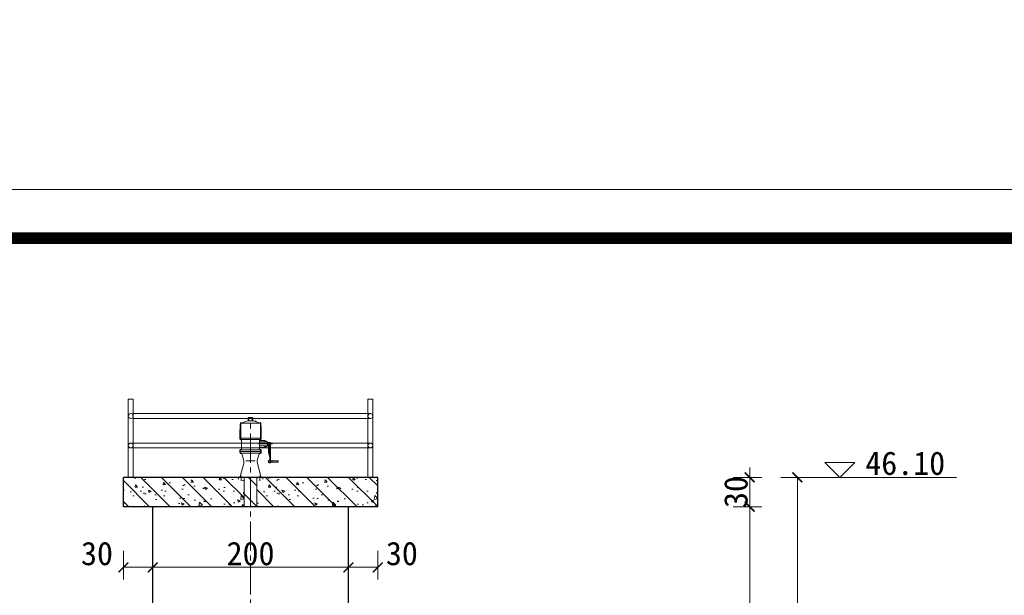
# Model space of a CAD drawing. Extents: x -13074 to 1448651, y 3648755 to 8081248.
# Tile 62 of 173: x 558889 to 558989, y 3858741 to 3858800. Entities that reach past the tile are written whole.
import ezdxf
from ezdxf.lldxf.tags import DXFTag

# ---------------------------------------------------------------- set-up
doc = ezdxf.new("R2010")
doc.units = 0
doc.header["$PDMODE"] = 32
doc.header["$PDSIZE"] = 0.2
doc.linetypes.add('CENTER2', pattern=[1.125, 0.75, -0.125, 0.125, -0.125])
doc.layers.get('0').update_dxf_attribs({"linetype": 'CONTINUOUS'})
doc.layers.get('Defpoints').update_dxf_attribs({"linetype": 'CONTINUOUS'})
for name, color, linetype, lineweight in [('0.09中心线', 1, 'DASHDOT2', 9), ('0.09标注线', 3, 'CONTINUOUS', 9), ('0.13填充', 8, 'CONTINUOUS', 9), ('0.15红线', 1, 'CONTINUOUS', 15), ('0.30粗线', 7, 'CONTINUOUS', 30), ('SHEET', 1, 'CONTINUOUS', 15), ('新建路', 7, 'CONTINUOUS', 40), ('细实线', 3, 'CONTINUOUS', 20), ('细线', 7, 'CONTINUOUS', 15)]:
    doc.layers.add(name, color=color, linetype=linetype, lineweight=lineweight)
doc.layers.add('PUB_DIM', color=3, linetype='CONTINUOUS')
doc.styles.add('-仿宋_GB2312', font='FangSong_GB2312.ttf')
doc.styles.add('TSSD_Dimension', font='tssdeng.shx', dxfattribs={"width": 0.7, "bigfont": '1hztxt.shx'})
tags = doc.linetypes.add('DASHDOT2', pattern=[0.5, 0.25, -0.125, 0, -0.125]).pattern_tags.tags
tags[10:11] = [DXFTag(74, 4), DXFTag(75, 0), DXFTag(340, '0'), DXFTag(46, 1.0), DXFTag(50, 0.0), DXFTag(44, 0.0), DXFTag(45, 0.0)]
tags[8:9] = [DXFTag(74, 4), DXFTag(75, 0), DXFTag(340, '0'), DXFTag(46, 1.0), DXFTag(50, 0.0), DXFTag(44, 0.0), DXFTag(45, 0.0)]
tags[6:7] = [DXFTag(74, 4), DXFTag(75, 0), DXFTag(340, '0'), DXFTag(46, 1.0), DXFTag(50, 0.0), DXFTag(44, 0.0), DXFTag(45, 0.0)]
tags[4:5] = [DXFTag(74, 4), DXFTag(75, 0), DXFTag(340, '0'), DXFTag(46, 1.0), DXFTag(50, 0.0), DXFTag(44, 0.0), DXFTag(45, 0.0)]
doc.dimstyles.new('TSSD_100_100', dxfattribs={"dimtxt": 300, "dimasz": 100, "dimexe": 100, "dimexo": 250, "dimgap": 100, "dimtad": 1, "dimdec": 0, "dimzin": 0, "dimdsep": 46, "dimtxsty": 'TSSD_Dimension', "dimblk": 'ARCHTICK', "dimcen": 0, "dimdle": 100, "dimclrt": 7, "dimadec": 0, "dimazin": 0, "dimtfac": 1, "dimtdec": 0, "dimtix": 1, "dimtmove": 2, "dimatfit": 3, "dimfxl": 1, "dimtolj": 1, "dimtzin": 0, "dimarcsym": 0})
doc.dimstyles.new('zzzz STANDARD', dxfattribs={"dimtxt": 2.3, "dimasz": 1, "dimexe": 1.25, "dimexo": 1.5, "dimgap": 0.2, "dimtad": 1, "dimdec": 0, "dimlfac": 10, "dimzin": 0, "dimdsep": 46, "dimtxsty": '-仿宋_GB2312', "dimblk": 'ARCHTICK', "dimcen": 0.09, "dimadec": 0, "dimazin": 0, "dimtfac": 1, "dimtdec": 0, "dimtix": 1, "dimtmove": 2, "dimatfit": 3, "dimfxl": 1.7, "dimfxlon": 1, "dimtolj": 1, "dimtzin": 0, "dimlwd": 9, "dimlwe": 9, "dimarcsym": 0})
pattern_1 = [(135, (558912.9490523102, 3858750.022970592), (1.060660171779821, 1.060660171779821), [])]
pattern_2 = [(135, (558925.2982053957, 3858750.022970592), (1.060660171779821, 1.060660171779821), [])]

# ---------------------------------------------------------------- blocks, each defined once
blk = doc.blocks.new('jhl')
at = {"layer": '细线'}
for p, q in [((51325.25008540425, 30119.23958739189), (51290.56258540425, 30119.23958739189)), ((51291.13521019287, 30120.55623686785), (51291.13521019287, 30089.91201490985)), ((51291.50008540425, 30119.23958739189), (51303.06395310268, 30123.16407842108)), ((51303.06395310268, 30123.16407842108), (51312.74871770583, 30123.16407842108)), ((51304.90633540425, 30128.58748741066), (51303.96883540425, 30127.64998741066)), ((51303.96883540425, 30127.64998741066), (51311.84383540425, 30127.64998741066)), ((51303.96883540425, 30123.16407842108), (51303.96883540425, 30127.64998741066)), ((51304.90633540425, 30128.58748741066), (51310.90633540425, 30128.58748741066)), ((51304.90633540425, 30123.16407842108), (51304.90633540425, 30127.64998741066)), ((51310.90633540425, 30128.58748741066), (51311.84383540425, 30127.64998741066)), ((51310.90633540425, 30127.64998741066), (51310.90633540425, 30123.16407842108)), ((51311.84383540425, 30127.64998741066), (51311.84383540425, 30123.16407842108)), ((51324.31258540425, 30119.23958739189), (51312.74871770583, 30123.16407842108)), ((51315.50349099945, 30122.22917641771), (51315.84145202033, 30123.1833064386)), ((51315.84145202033, 30123.1833064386), (51317.70688800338, 30122.51356627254)), ((51315.85862946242, 30122.10865119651), (51316.19493256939, 30123.05810060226)), ((51317.35134852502, 30122.63279998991), (51317.04100087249, 30121.70738354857)), ((51317.70688800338, 30122.51356627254), (51317.39611051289, 30121.58686810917)), ((51324.67746061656, 30120.55623686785), (51324.67746061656, 30089.91201490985)), ((51289.62508540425, 30094.35683685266), (51289.62508540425, 30092.6327238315)), ((51326.18758540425, 30093.41933685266), (51289.62508540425, 30093.41933685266)), ((51290.75008540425, 30091.5077238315), (51325.06258540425, 30091.5077238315)), ((51292.43758540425, 30091.5077238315), (51292.43758540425, 30073.91933685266)), ((51321.21273775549, 30083.90341207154), (51345.18402679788, 30083.90341207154)), ((51323.37508540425, 30091.5077238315), (51323.37508540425, 30073.91933685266)), ((51323.37508540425, 30089.66933685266), (51332.1349442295, 30089.66933685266)), ((51323.37508540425, 30087.36729113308), (51336.99703659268, 30087.36729113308)), ((51323.37508540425, 30080.43953300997), (51336.99703659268, 30080.43953300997)), ((51326.18758540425, 30094.35683685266), (51326.18758540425, 30092.6327238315)), ((51332.1349442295, 30089.66933685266), (51336.99703659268, 30087.36729113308)), ((51332.1349442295, 30089.66933685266), (51332.1349442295, 30087.36729113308)), ((51332.1349442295, 30080.43953300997), (51332.1349442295, 30077.71737855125)), ((51332.1349442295, 30077.71737855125), (51336.99703659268, 30080.43953300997)), ((51336.99703659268, 30087.36729113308), (51336.99703659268, 30080.43953300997)), ((51341.89430872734, 30086.15341207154), (51336.99703659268, 30086.15341207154)), ((51338.60869055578, 30081.65341207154), (51336.99703659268, 30081.65341207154)), ((51338.60869055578, 30081.65341207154), (51338.60869055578, 30083.74748663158)), ((51338.60869055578, 30081.65341207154), (51338.60869055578, 30068.89620721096)), ((51339.91442265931, 30083.74748663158), (51339.91442265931, 30068.89620721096)), ((51341.89430872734, 30081.65341207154), (51339.91442265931, 30081.65341207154)), ((51341.89430872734, 30086.15341207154), (51341.89430872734, 30051.65341207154)), ((51289.62508540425, 30069.04433685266), (51289.62508540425, 30073.91933685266)), ((51289.62508540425, 30073.91933685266), (51326.18758540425, 30073.91933685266)), ((51326.18758540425, 30070.91933685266), (51289.62508540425, 30070.91933685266)), ((51325.06258540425, 30067.91933685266), (51290.75008540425, 30067.91933685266)), ((51290.76417520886, 30074.93362685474), (51290.76417520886, 30066.90504685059)), ((51293.14619305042, 30066.63726391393), (51295.54928273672, 30059.42799485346)), ((51322.66647775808, 30066.63726391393), (51320.26338807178, 30059.42799485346)), ((51323.37508540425, 30077.71737855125), (51332.1349442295, 30077.71737855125)), ((51325.04849559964, 30074.93362685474), (51325.04849559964, 30066.90504685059)), ((51326.18758540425, 30073.91933685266), (51326.18758540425, 30069.04433685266)), ((51338.60869055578, 30068.89620721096), (51340.54736821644, 30060.87522606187)), ((51339.91442265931, 30068.89620721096), (51341.89430872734, 30060.52723576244)), ((51296.24710799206, 30050.36125372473), (51290.35881870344, 30028.28269449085)), ((51300.02038543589, 30054.9375699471), (51315.79228537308, 30054.9375699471)), ((51319.56556281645, 30050.36125372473), (51325.45385210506, 30028.28269449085)), ((51341.89430872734, 30056.15341207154), (51339.66579633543, 30056.15341207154)), ((51339.66579633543, 30056.15341207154), (51339.66579633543, 30051.65341207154)), ((51341.89430872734, 30051.65341207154), (51339.66579633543, 30051.65341207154)), ((51340.54736821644, 30060.87522606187), (51340.54736821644, 30056.15341207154)), ((51354.79536065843, 30055.08192379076), (51341.89430872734, 30055.08192379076)), ((51354.79536065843, 30052.87808666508), (51341.89430872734, 30052.87808666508)), ((51344.05416933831, 30055.08192379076), (51344.05416933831, 30052.87808666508)), ((51344.80416933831, 30055.08192379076), (51344.80416933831, 30052.87808666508)), ((51354.79536065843, 30055.08192379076), (51354.79536065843, 30052.87808666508)), ((51291.96883540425, 30029.44777126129), (51291.96883540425, 30020.93265182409)), ((51323.84383540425, 30029.44777126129), (51323.84383540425, 30020.93265182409)), ((51287.28133540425, 30025.59644154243), (51287.28133540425, 30023.53394154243)), ((51288.40633540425, 30026.72144154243), (51327.40633540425, 30026.72144154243)), ((51328.53133540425, 30025.59644154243), (51328.53133540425, 30023.53394154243))]:
    blk.add_line(p, q, dxfattribs=at)
for centre, radius, start, end in [((51572.01191010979, 30096.17646857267), 282.3926872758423, 175.3154141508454, 180.3691948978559), ((51043.80076069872, 30096.17646857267), 282.3926872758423, 359.6308051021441, 4.684585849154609), ((51290.75008540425, 30092.6327238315), 1.125, 180, 270), ((51325.06258540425, 30092.6327238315), 1.125, 270, 0), ((51337.67119055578, 30083.74748663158), 0.9375, 0, 90), ((51340.85192265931, 30083.74748663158), 0.9375, 90, 180), ((51290.75008540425, 30069.04433685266), 1.125, 180, 270), ((51291.36741186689, 30066.04433685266), 1.875, 18.43494881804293, 90), ((51324.44525894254, 30066.04433685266), 1.875, 90, 161.565051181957), ((51325.06258540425, 30069.04433685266), 1.125, 270, 0), ((51277.7614708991, 30053.49872424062), 18.75, 350.3672819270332, 18.43494881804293), ((51338.05119990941, 30053.49872424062), 18.75, 161.565051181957, 189.6327180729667), ((51339.93208463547, 30053.90341207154), 2.265702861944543, 96.74957937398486, 263.2504206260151), ((51288.51025499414, 30028.59644154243), 1.875, 270, 350.3672819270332), ((51327.30241581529, 30028.59644154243), 1.875, 189.6327180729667, 270), ((51288.40633540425, 30025.59644154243), 1.125, 90, 180), ((51327.40633540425, 30025.59644154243), 1.125, 0, 90)]:
    blk.add_arc(centre, radius, start, end, dxfattribs=at)
blk = doc.blocks.new('_ARCHTICK')
at = {"color": 0, "linetype": 'ByBlock', "const_width": 0.15}
blk.add_lwpolyline([(-0.5, -0.5), (0.5, 0.5)], dxfattribs=at)
blk = doc.blocks.new('*D1875')
at = {"layer": 'Defpoints', "color": 0, "linetype": 'Continuous', "lineweight": 13}
for p in [(558925.2982053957, 3858753.022970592), (558963.3233960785, 3858753.022970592), (558925.2982053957, 3858750.022970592)]:
    blk.add_point(p, dxfattribs=at)
at = {"layer": '新建路', "color": 0, "linetype": 'Continuous', "lineweight": 9}
for p, q in [((558963.3233960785, 3858753.022970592), (558963.3233960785, 3858754.022970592)), ((558961.6233960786, 3858753.022970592), (558964.5733960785, 3858753.022970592)), ((558963.3233960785, 3858750.022970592), (558963.3233960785, 3858753.022970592)), ((558961.6233960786, 3858750.022970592), (558964.5733960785, 3858750.022970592)), ((558963.3233960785, 3858750.022970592), (558963.3233960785, 3858749.022970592))]:
    blk.add_line(p, q, dxfattribs=at)
for p, rotation in [((558963.3233960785, 3858753.022970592), 270), ((558963.3233960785, 3858750.022970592), 90)]:
    blk.add_blockref('_ARCHTICK', p, dxfattribs=dict(at, rotation=rotation))
at = {"layer": '新建路', "color": 0, "linetype": 'Continuous', "lineweight": 13, "insert": (558961.9233960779, 3858751.522970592), "char_height": 2.4, "attachment_point": 5, "rotation": 90, "style": '-仿宋_GB2312'}
blk.add_mtext('\\A1;30', dxfattribs=at)
blk = doc.blocks.new('*D1882')
at = {"layer": 'Defpoints', "color": 0, "linetype": 'Continuous', "lineweight": 13}
for p in [(558899.2982052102, 3858750.022970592), (558902.2979114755, 3858750.022970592), (558902.2979114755, 3858743.817061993)]:
    blk.add_point(p, dxfattribs=at)
at = {"layer": '新建路', "color": 0, "linetype": 'Continuous', "lineweight": 9}
for p, q in [((558899.2982052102, 3858745.517061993), (558899.2982052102, 3858742.567061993)), ((558902.2979114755, 3858745.517061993), (558902.2979114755, 3858742.567061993)), ((558899.2982052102, 3858743.817061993), (558902.2979114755, 3858743.817061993))]:
    blk.add_line(p, q, dxfattribs=at)
at = {"layer": '新建路', "color": 0, "linetype": 'Continuous', "lineweight": 9, "rotation": 180}
blk.add_blockref('_ARCHTICK', (558899.2982052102, 3858743.817061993), dxfattribs=at)
at = {"layer": '新建路', "color": 0, "linetype": 'Continuous', "lineweight": 9}
blk.add_blockref('_ARCHTICK', (558902.2979114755, 3858743.817061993), dxfattribs=at)
at = {"layer": '新建路', "color": 0, "linetype": 'Continuous', "lineweight": 13, "insert": (558896.5995404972, 3858745.217061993), "char_height": 2.4, "attachment_point": 5, "style": '-仿宋_GB2312'}
blk.add_mtext('\\A1;30', dxfattribs=at)
blk = doc.blocks.new('*D1883')
at = {"layer": 'Defpoints', "color": 0, "linetype": 'Continuous', "lineweight": 13}
for p in [(558922.2982064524, 3858750.019602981, 0.5398305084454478), (558925.2982053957, 3858750.022970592), (558925.2982053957, 3858743.817061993)]:
    blk.add_point(p, dxfattribs=at)
at = {"layer": '新建路', "color": 0, "linetype": 'Continuous', "lineweight": 9}
for p, q in [((558922.2982064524, 3858745.509353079), (558922.2982064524, 3858742.567061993)), ((558925.2982053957, 3858745.517061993), (558925.2982053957, 3858742.567061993)), ((558922.2982064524, 3858743.817061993), (558925.2982053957, 3858743.817061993))]:
    blk.add_line(p, q, dxfattribs=at)
at = {"layer": '新建路', "color": 0, "linetype": 'Continuous', "lineweight": 9, "rotation": 180}
blk.add_blockref('_ARCHTICK', (558922.2982064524, 3858743.817061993), dxfattribs=at)
at = {"layer": '新建路', "color": 0, "linetype": 'Continuous', "lineweight": 9}
blk.add_blockref('_ARCHTICK', (558925.2982053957, 3858743.817061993), dxfattribs=at)
at = {"layer": '新建路', "color": 0, "linetype": 'Continuous', "lineweight": 13, "insert": (558927.7680685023, 3858745.217061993), "char_height": 2.4, "attachment_point": 5, "style": '-仿宋_GB2312'}
blk.add_mtext('\\A1;30', dxfattribs=at)
blk = doc.blocks.new('*D1656')
at = {"layer": 'Defpoints', "color": 0, "lineweight": 13}
for p in [(795705.9595204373, 267580.8669676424), (795535.205362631, 266220.4204991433), (795732.5029125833, 266163.840829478), (795133.8403867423, 265864.5095665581), (795133.8403867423, 265864.509566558)]:
    blk.add_point(p, dxfattribs=at)
at = {"layer": 'PUB_DIM', "color": 0, "lineweight": -2}
blk.add_arc((795133.8403867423, 265864.5095665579), 536.4386598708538, 26.5650511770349, 71.56505117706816, dxfattribs=at)
at = {"layer": 'PUB_DIM', "color": 0, "lineweight": -2, "xscale": 100, "yscale": 100, "zscale": 100}
for p, rotation in [((795303.4771857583, 266373.419963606), 161.5650511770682), ((795613.6457104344, 266104.4122284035), 296.5650511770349)]:
    blk.add_blockref('_ARCHTICK', p, dxfattribs=dict(at, rotation=rotation))
blk = doc.blocks.new('123')
at = {"layer": 'PUB_DIM', "color": 7}
dim = blk.add_angular_dim_2l(base=(795535.205362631, 266220.4204991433), line1=((795732.5029125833, 266163.840829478), (795133.8403867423, 265864.5095665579)), line2=((795133.8403867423, 265864.5095665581), (795705.9595204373, 267580.8669676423)), text=' ', dimstyle='TSSD_100_100', dxfattribs=at)
dim.commit()
dim.dimension.update_dxf_attribs({"geometry": '*D1656', "text_midpoint": (426562.1341325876, 722353.3214337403)})

msp = doc.modelspace()

# ---------------------------------------------------------------- hatches: boundary and pattern name
at = {"layer": '0.13填充', "ltscale": 0.005}
h = msp.add_hatch(dxfattribs=at)
h.set_pattern_fill('AR-CONC', color=256, scale=0.4, style=0)
h.set_pattern_definition([(130, (558911.6473585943, 3858750.022970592), (-2.869040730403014, -0.2510085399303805), [0.3, -3.3]), (185, (558911.6473585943, 3858750.022970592), (0.5550053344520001, 3.008768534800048), [0.24, -2.64]), (79.54860000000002, (558911.4082718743, 3858750.002053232), (-2.314037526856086, 2.757758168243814), [0.2549607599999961, -2.804568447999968]), (133.8158, (558911.6473585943, 3858750.822970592), (-4.268964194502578, -0.6620760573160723), [0.45, -4.95]), (83.3644, (558911.2916116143, 3858750.767797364), (-3.738650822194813, 3.896471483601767), [0.382441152, -4.206852]), (188.8158, (558911.6473585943, 3858750.822970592), (-3.738647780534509, 3.896474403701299), [0.3599999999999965, -3.959999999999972]), (159, (558911.2473585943, 3858750.622970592), (-2.387628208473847, -1.610475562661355), [0.3, -3.3]), (214, (558911.2473585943, 3858750.622970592), (-0.9732613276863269, 2.900600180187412), [0.24, -2.64]), (108.5486, (558911.0483896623, 3858750.488764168), (-3.36089051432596, 1.29012198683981), [0.2549607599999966, -2.804568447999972]), (142.5, (558911.6473585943, 3858750.022970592), (-0.04863942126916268, 1.331575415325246), [0, -2.608, 0, -2.68, 0, -2.65]), (172.5, (558911.6473585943, 3858750.022970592), (-1.052278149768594, 1.577646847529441), [0, -1.528, 0, -2.548, 0, -1.01]), (212.5, (558912.5393585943, 3858750.022970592), (-2.135289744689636, -0.0902194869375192), [0, -0.999999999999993, 0, -3.119999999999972, 0, -4.139999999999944]), (222.5, (558912.9393585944, 3858750.022970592), (-2.332744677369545, 0.4004199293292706), [0, -1.3, 0, -2.072, 0, -2.94])])
edge = h.paths.add_edge_path()
edge.add_line((558899.2982052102, 3858753.022970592), (558911.0886647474, 3858753.022970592))
edge.add_ellipse((558911.128205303, 3858752.955470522), major_axis=(-0.04772970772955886, 0.04772970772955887), ratio=0.9999999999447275, start_angle=-45.00000000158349, end_angle=45.00000000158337, ccw=False)
edge.add_ellipse((558911.1344404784, 3858753.135470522), major_axis=(0.07954951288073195, 0.07954951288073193), ratio=0.9999999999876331, start_angle=225.0000000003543, end_angle=305.3672819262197, ccw=False)
edge.add_line((558911.1344404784, 3858753.022970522), (558911.6473585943, 3858753.022970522))
edge.add_line((558911.6473585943, 3858753.022970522), (558911.6473585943, 3858750.022970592))
edge.add_line((558911.6473585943, 3858750.022970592), (558899.2982052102, 3858750.022970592))
edge.add_line((558899.2982052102, 3858750.022970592), (558899.2982052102, 3858753.022970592))
h = msp.add_hatch(dxfattribs=at)
h.set_pattern_fill('ANSI31', color=256, scale=12, style=0)
h.set_pattern_definition(pattern_2)
edge = h.paths.add_edge_path()
edge.add_line((558911.060705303, 3858753.022970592), (558911.060705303, 3858752.793243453))
edge.add_ellipse((558911.1344404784, 3858753.135470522), major_axis=(0.07954951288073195, 0.07954951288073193), ratio=0.9999999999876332, start_angle=225.0000000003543, end_angle=305.3672819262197, ccw=False)
edge.add_line((558911.1918697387, 3858753.022970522), (558911.6473585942, 3858753.022970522))
edge.add_line((558911.6473585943, 3858753.022970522), (558911.6473585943, 3858750.022970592))
edge.add_line((558911.6473585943, 3858750.022970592), (558899.2982052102, 3858750.022970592))
edge.add_line((558899.2982052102, 3858750.022970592), (558899.2982052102, 3858753.022970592))
edge.add_line((558899.2982052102, 3858753.022970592), (558911.060705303, 3858753.022970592))
h = msp.add_hatch(dxfattribs=at)
h.set_pattern_fill('ANSI31', color=256, scale=12, style=0)
h.set_pattern_definition(pattern_1)
h.paths.add_polyline_path([(558911.6473585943, 3858753.022970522), (558912.2982053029, 3858753.022970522), (558912.2982053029, 3858750.022970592), (558911.6473585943, 3858750.022970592)])
h = msp.add_hatch(dxfattribs=at)
h.set_pattern_fill('ANSI31', color=256, scale=12, style=0)
h.set_pattern_definition(pattern_1)
h.paths.add_polyline_path([(558912.2982053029, 3858753.022970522), (558912.9490523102, 3858753.022970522), (558912.9490523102, 3858750.022970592), (558912.2982053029, 3858750.022970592)])
h = msp.add_hatch(dxfattribs=at)
h.set_pattern_fill('ANSI31', color=256, scale=12, style=0)
h.set_pattern_definition(pattern_2)
h.paths.add_polyline_path([(558912.9490523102, 3858753.022970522), (558913.468205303, 3858753.022970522), (558925.2982053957, 3858753.022970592), (558925.2982053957, 3858750.022970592), (558912.9490523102, 3858750.022970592)])
h = msp.add_hatch(dxfattribs=at)
h.set_pattern_fill('AR-CONC', color=256, scale=0.4, style=0)
h.set_pattern_definition([(130, (558925.2982053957, 3858750.022970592), (-2.869040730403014, -0.2510085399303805), [0.3, -3.3]), (185, (558925.2982053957, 3858750.022970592), (0.5550053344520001, 3.008768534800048), [0.24, -2.64]), (79.54860000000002, (558925.0591186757, 3858750.002053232), (-2.314037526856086, 2.757758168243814), [0.2549607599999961, -2.804568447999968]), (133.8158, (558925.2982053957, 3858750.822970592), (-4.268964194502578, -0.6620760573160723), [0.45, -4.95]), (83.3644, (558924.9424584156, 3858750.767797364), (-3.738650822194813, 3.896471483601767), [0.382441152, -4.206852]), (188.8158, (558925.2982053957, 3858750.822970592), (-3.738647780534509, 3.896474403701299), [0.3599999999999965, -3.959999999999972]), (159, (558924.8982053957, 3858750.622970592), (-2.387628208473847, -1.610475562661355), [0.3, -3.3]), (214, (558924.8982053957, 3858750.622970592), (-0.9732613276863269, 2.900600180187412), [0.24, -2.64]), (108.5486, (558924.6992364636, 3858750.488764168), (-3.36089051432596, 1.29012198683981), [0.2549607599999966, -2.804568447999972]), (142.5, (558925.2982053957, 3858750.022970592), (-0.04863942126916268, 1.331575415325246), [0, -2.608, 0, -2.68, 0, -2.65]), (172.5, (558925.2982053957, 3858750.022970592), (-1.052278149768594, 1.577646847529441), [0, -1.528, 0, -2.548, 0, -1.01]), (212.5, (558926.1902053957, 3858750.022970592), (-2.135289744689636, -0.0902194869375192), [0, -0.999999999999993, 0, -3.119999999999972, 0, -4.139999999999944]), (222.5, (558926.5902053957, 3858750.022970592), (-2.332744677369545, 0.4004199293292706), [0, -1.3, 0, -2.072, 0, -2.94])])
h.paths.add_polyline_path([(558925.2982053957, 3858753.022970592), (558925.2982053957, 3858750.022970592), (558912.9490523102, 3858750.022970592), (558912.9490523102, 3858753.022970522), (558913.468205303, 3858753.022970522)])

# ---------------------------------------------------------------- linework, layer by layer
at = {"layer": '0.09中心线', "ltscale": 3}
for p, q in [((558911.6473585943, 3858753.022970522, 0.03358230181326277), (558911.6473585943, 3858750.022970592, 0.03358230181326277)), ((558912.9490523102, 3858753.022970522, 0.03358230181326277), (558912.9490523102, 3858750.022970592, 0.03358230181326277))]:
    msp.add_line(p, q, dxfattribs=at)
at = {"layer": '0.09标注线'}
for p, q in [((558971.0002553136, 3858754.560007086), (558972.5389582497, 3858753.02130415)), ((558971.0002553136, 3858754.560007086), (558974.0776611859, 3858754.560007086)), ((558972.5389582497, 3858753.02130415), (558974.0776611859, 3858754.560007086))]:
    msp.add_line(p, q, dxfattribs=at)
at = {"layer": '0.15红线'}
for p, q in [((558899.7982052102, 3858753.022970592, 0.3792383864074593), (558899.7982052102, 3858761.022970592, 0.3792383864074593)), ((558900.2982052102, 3858761.022970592, 0.3792383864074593), (558899.7982052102, 3858761.022970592, 0.3792383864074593)), ((558900.2982052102, 3858753.022970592, 0.3792383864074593), (558900.2982052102, 3858761.022970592, 0.3792383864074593)), ((558924.2982053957, 3858753.022970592, 0.3792383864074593), (558924.2982053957, 3858761.022970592, 0.3792383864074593)), ((558924.2982053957, 3858761.022970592, 0.3792383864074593), (558924.7982053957, 3858761.022970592, 0.3792383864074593)), ((558924.7982053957, 3858753.022970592, 0.3792383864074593), (558924.7982053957, 3858761.022970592, 0.3792383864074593)), ((558900.2982052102, 3858759.544674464, 0.3792383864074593), (558910.6261528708, 3858759.544674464, 0.3792383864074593)), ((558913.970257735, 3858759.544674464, 0.03358230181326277), (558910.6261528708, 3858759.544674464, 0.03358230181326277)), ((558913.970257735, 3858759.544674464, 0.3792383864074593), (558924.5482053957, 3858759.544674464, 0.3792383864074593)), ((558900.2982052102, 3858759.044674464, 0.3792383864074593), (558910.6261528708, 3858759.044674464, 0.3792383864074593)), ((558913.970257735, 3858759.044674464, 0.03358230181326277), (558910.6261528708, 3858759.044674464, 0.03358230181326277)), ((558913.970257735, 3858759.044674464, 0.3792383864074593), (558924.5482053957, 3858759.044674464, 0.3792383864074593)), ((558900.2982052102, 3858756.532489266, 0.3792383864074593), (558910.6261528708, 3858756.532489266, 0.3792383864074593)), ((558913.970257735, 3858756.532489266, 0.03358230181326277), (558910.6261528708, 3858756.532489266, 0.03358230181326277)), ((558913.970257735, 3858756.532489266, 0.3792383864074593), (558924.5482053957, 3858756.532489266, 0.3792383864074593)), ((558900.2982052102, 3858756.032489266, 0.3792383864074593), (558910.6261528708, 3858756.032489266, 0.3792383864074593)), ((558913.970257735, 3858756.032489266, 0.03358230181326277), (558910.6261528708, 3858756.032489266, 0.03358230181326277)), ((558913.970257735, 3858756.032489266, 0.3792383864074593), (558924.5482053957, 3858756.032489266, 0.3792383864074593))]:
    msp.add_line(p, q, dxfattribs=at)
for centre in [(558900.0482052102, 3858759.294674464, 0.3792383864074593), (558924.5482053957, 3858759.294674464, 0.3792383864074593), (558900.0482052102, 3858756.282489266, 0.3792383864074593), (558924.5482053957, 3858756.282489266, 0.3792383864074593)]:
    msp.add_circle(centre, 0.25, dxfattribs=at)
at = {"layer": '0.30粗线'}
for p, q in [((558925.2982053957, 3858753.022970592, 0.3792383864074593), (558899.2982052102, 3858753.022970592, 0.3792383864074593)), ((558899.2982052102, 3858750.022970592, 0.3792383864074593), (558899.2982052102, 3858753.022970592, 0.3792383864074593)), ((558925.2982053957, 3858750.022970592, 0.3792383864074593), (558925.2982053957, 3858753.022970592, 0.3792383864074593)), ((558925.2982053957, 3858750.022970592, 0.3792383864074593), (558899.2982052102, 3858750.022970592, 0.3792383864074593)), ((558902.295479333, 3858717.021438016), (558902.2979114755, 3858750.022970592, 0.6361239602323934)), ((558922.2982064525, 3858717.022914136, 0.7132265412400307), (558922.2982064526, 3858750.022970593, 0.9190899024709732))]:
    msp.add_line(p, q, dxfattribs=at)
at = {"layer": 'SHEET', "color": 7}
msp.add_lwpolyline([(559170.797187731, 3858485.488886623), (558750.797513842, 3858485.488886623), (558750.797513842, 3858782.488656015), (559170.797187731, 3858782.488656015)], close=True, dxfattribs=at)
at = {"layer": 'SHEET', "color": 7, "const_width": 1.199999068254}
msp.add_lwpolyline([(558775.7974944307, 3858777.488659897), (559165.7971916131, 3858777.488659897), (559165.7971916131, 3858490.48888274), (558775.7974944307, 3858490.48888274)], close=True, dxfattribs=at)
at = {"layer": '新建路', "color": 3, "linetype": 'Continuous', "lineweight": 13}
msp.add_line((558984.468548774, 3858753.021304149), (558969.4433556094, 3858753.021304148), dxfattribs=at)
at = {"layer": '细实线', "color": 1, "linetype": 'CENTER2', "lineweight": 13, "ltscale": 4}
msp.add_line((558912.2974437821, 3858705.023074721, 0.431186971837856), (558912.2923471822, 3858758.490149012, 0.6935051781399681), dxfattribs=at)

# ---------------------------------------------------------------- block references
at = {"linetype": 'Continuous', "lineweight": 13, "xscale": 0.01000000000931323, "yscale": 0.009999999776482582, "zscale": 0.01}
msp.add_blockref('123', (552983.1238135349, 3855442.078453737), dxfattribs=at)
at = {"layer": '0.15红线', "xscale": 0.06000000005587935, "yscale": 0.06000000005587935, "zscale": 0.06000000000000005}
msp.add_blockref('jhl', (555833.8238252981, 3856951.419684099, 0.03358230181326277), dxfattribs=at)

# ---------------------------------------------------------------- texts
at = {"layer": '0.09标注线', "insert": (558975.1404958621, 3858755.672350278), "char_height": 2.4, "width": 12.60969114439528, "attachment_point": 1, "style": '-仿宋_GB2312'}
msp.add_mtext('46.10', dxfattribs=at)

# ---------------------------------------------------------------- dimensions: what is measured, and where the dimension line sits
at = {"layer": '新建路', "color": 3, "linetype": 'Continuous', "lineweight": 13}
dim = msp.add_linear_dim(base=(558963.3233960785, 3858753.022970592, 0.3792383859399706), p1=(558925.2982053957, 3858750.022970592, 0.3792383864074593), p2=(558925.2982053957, 3858753.022970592, 0.3792383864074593), angle=90, dimstyle='zzzz STANDARD', override={"dimtxt": 2.4, "dimexo": 2}, dxfattribs=at)
dim.commit()
dim.dimension.update_dxf_attribs({"geometry": '*D1875', "text_midpoint": (558961.9233960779, 3858751.522970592, 0.3792383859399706)})
for base, p1, p2 in [((558968.1933556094, 3858753.022970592), (558954.2956286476, 3858717.021274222), (558925.2982053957, 3858753.022970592, 0.3792383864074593)), ((558963.3233960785, 3858750.021304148), (558954.2955033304, 3858717.021274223), (558925.2982053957, 3858750.021304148, 0.3792383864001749))]:
    msp.add_linear_dim(base=base, p1=p1, p2=p2, angle=90, dimstyle='zzzz STANDARD', override={"dimtxt": 2.4, "dimexo": 2}, dxfattribs=at).render()
for base, p1, p2, picture, middle in [((558902.2979114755, 3858743.817061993, 0.3792383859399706), (558899.2982052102, 3858750.022970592, 0.3792383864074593), (558902.2979114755, 3858750.022970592, 0.3792383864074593), '*D1882', (558896.5995404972, 3858745.217061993, 0.3792383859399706)), ((558925.2982053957, 3858743.817061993, 0.3792383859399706), (558922.2982064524, 3858750.019602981, 0.9190688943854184), (558925.2982053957, 3858750.022970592, 0.3792383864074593), '*D1883', (558927.7680685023, 3858745.217061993, 0.3792383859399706))]:
    dim = msp.add_linear_dim(base=base, p1=p1, p2=p2, dimstyle='zzzz STANDARD', override={"dimtxt": 2.4, "dimexo": 2}, dxfattribs=at)
    dim.commit()
    dim.dimension.update_dxf_attribs({"geometry": picture, "text_midpoint": middle, "dimtype": 160})
msp.add_linear_dim(base=(558922.2982064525, 3858743.817061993), p1=(558902.295477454, 3858717.021438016), p2=(558922.2982064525, 3858717.022914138, 0.7132265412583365), dimstyle='zzzz STANDARD', override={"dimtxt": 2.4, "dimexo": 2}, dxfattribs=at).render()

doc.saveas('drawing.dxf')
